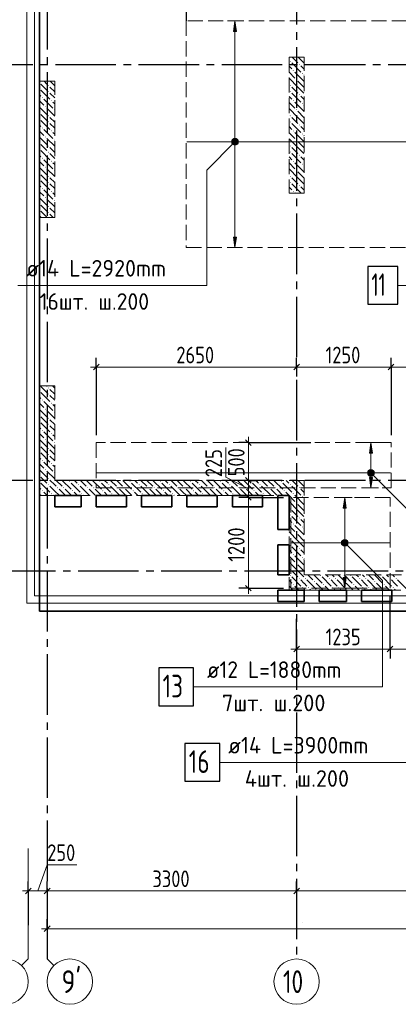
# Model space of a CAD drawing. Header units: millimetres. Extents: x 0 to 64958, y 0 to 42000.
# Tile 3 of 33: x 6836 to 11846, y 14670 to 27695. Entities that reach past the tile are written whole.
import ezdxf

# ---------------------------------------------------------------- set-up
doc = ezdxf.new("R2010")
doc.units = ezdxf.units.MM
doc.linetypes.add('______2', pattern=[270, 200, -70])
doc.linetypes.add('______5', pattern=[1100, 800, -100, 100, -100])
for name, color, linetype, lineweight in [('Standard', 7, 'Continuous', 25), ('ДОП Верх по Х', 7, 'Continuous', 25), ('ЖБ Пилон', 180, 'Continuous', 25), ('Оси', 40, '______5', 18), ('Позиционная метка номер позиции', 7, 'Continuous', 13), ('Примечания', 7, 'Continuous', 25)]:
    doc.layers.add(name, color=color, linetype=linetype, lineweight=lineweight)
doc.layers.add('ЖБ Перекрытие верхний уровень', color=7, linetype='Continuous', lineweight=25, true_color=0xe0e0ff)
doc.layers.add('ЖБ Стена верхний уровень', color=7, linetype='Continuous', lineweight=25, true_color=0x006e00)
doc.styles.add('GOST 2.304-81', font='txt')
doc.styles.add('ISOCPEUR', font='txt')

msp = doc.modelspace()

# ---------------------------------------------------------------- hatches: boundary and pattern name
at = {"layer": 'ДОП Верх по Х', "linetype": 'Continuous', "lineweight": 13, "transparency": 33554687}
for points in [[(9705, 27540), (9685, 27680), (9665, 27540)], [(9648, 26080), (9723, 26080), (9718, 26099)], [(9648, 26080), (9718, 26099), (9653, 26099)], [(9653, 26061), (9723, 26080), (9648, 26080)], [(9653, 26099), (9718, 26099), (9704, 26112)], [(9653, 26099), (9704, 26112), (9667, 26112)], [(9653, 26061), (9718, 26061), (9723, 26080)], [(9667, 26048), (9718, 26061), (9653, 26061)], [(9667, 26112), (9704, 26112), (9685, 26117)], [(9667, 26048), (9704, 26048), (9718, 26061)], [(9704, 26048), (9667, 26048), (9685, 26042)], [(11503, 21960), (11483, 22100), (11463, 21960)], [(11445, 21700), (11520, 21700), (11515, 21719)], [(11445, 21700), (11515, 21719), (11451, 21719)], [(11451, 21681), (11520, 21700), (11445, 21700)], [(11451, 21719), (11515, 21719), (11502, 21732)], [(11451, 21719), (11502, 21732), (11464, 21732)], [(11451, 21681), (11515, 21681), (11520, 21700)], [(11464, 21668), (11515, 21681), (11451, 21681)], [(11464, 21732), (11502, 21732), (11483, 21738)], [(11464, 21668), (11502, 21668), (11515, 21681)], [(11502, 21668), (11464, 21668), (11483, 21662)], [(11157, 21235), (11137, 21375), (11117, 21235)], [(11099, 20775), (11174, 20775), (11169, 20794)], [(11099, 20775), (11169, 20794), (11105, 20794)], [(11105, 20756), (11174, 20775), (11099, 20775)], [(11105, 20794), (11169, 20794), (11156, 20807)], [(11105, 20794), (11156, 20807), (11118, 20807)], [(11105, 20756), (11169, 20756), (11174, 20775)], [(11118, 20743), (11169, 20756), (11105, 20756)], [(11118, 20807), (11156, 20807), (11137, 20812)], [(11118, 20743), (11156, 20743), (11169, 20756)], [(11156, 20743), (11118, 20743), (11137, 20738)]]:
    msp.add_hatch(color=7, dxfattribs=at).paths.add_polyline_path(points)
for points in [[(9705, 24820), (9685, 24680), (9665, 24820)], [(11503, 21640), (11483, 21500), (11463, 21640)], [(11157, 20315), (11137, 20175), (11117, 20315)]]:
    msp.add_hatch(color=7, dxfattribs=at).paths.add_polyline_path(points, flags=16)
at = {"layer": 'ЖБ Пилон', "linetype": 'Continuous', "lineweight": 18, "transparency": 33554687}
for points in [[(10410, 27143), (10417, 27150), (10423, 27143), (10417, 27137)], [(10530, 27103), (10537, 27110), (10543, 27103), (10537, 27097)], [(10450, 27023), (10457, 27030), (10463, 27023), (10457, 27017)], [(10570, 26983), (10577, 26990), (10583, 26983), (10577, 26977)], [(7100, 26867), (7103, 26863), (7100, 26860)], [(10490, 26903), (10497, 26910), (10503, 26903), (10497, 26897)], [(7100, 26787), (7103, 26783), (7100, 26780)], [(7210, 26823), (7217, 26830), (7223, 26823), (7217, 26817)], [(7210, 26743), (7217, 26750), (7223, 26743), (7217, 26737)], [(10410, 26823), (10417, 26830), (10423, 26823), (10417, 26817)], [(10410, 26743), (10417, 26750), (10423, 26743), (10417, 26737)], [(10530, 26703), (10537, 26710), (10543, 26703), (10537, 26697)], [(7130, 26663), (7137, 26670), (7143, 26663), (7137, 26657)], [(7250, 26623), (7257, 26630), (7263, 26623), (7257, 26617)], [(10450, 26623), (10457, 26630), (10463, 26623), (10457, 26617)], [(10570, 26583), (10577, 26590), (10583, 26583), (10577, 26577)], [(7100, 26467), (7103, 26463), (7100, 26460)], [(7170, 26543), (7177, 26550), (7183, 26543), (7177, 26537)], [(7290, 26503), (7297, 26510), (7300, 26507), (7300, 26500), (7297, 26497)], [(10490, 26503), (10497, 26510), (10503, 26503), (10497, 26497)], [(7100, 26387), (7103, 26383), (7100, 26380)], [(7210, 26423), (7217, 26430), (7223, 26423), (7217, 26417)], [(7210, 26343), (7217, 26350), (7223, 26343), (7217, 26337)], [(10410, 26423), (10417, 26430), (10423, 26423), (10417, 26417)], [(10410, 26343), (10417, 26350), (10423, 26343), (10417, 26337)], [(7130, 26263), (7137, 26270), (7143, 26263), (7137, 26257)], [(7250, 26223), (7257, 26230), (7263, 26223), (7257, 26217)], [(10450, 26223), (10457, 26230), (10463, 26223), (10457, 26217)], [(10530, 26303), (10537, 26310), (10543, 26303), (10537, 26297)], [(10570, 26183), (10577, 26190), (10583, 26183), (10577, 26177)], [(7100, 26067), (7103, 26063), (7100, 26060)], [(7170, 26143), (7177, 26150), (7183, 26143), (7177, 26137)], [(7290, 26103), (7297, 26110), (7300, 26107), (7300, 26100), (7297, 26097)], [(10490, 26103), (10497, 26110), (10503, 26103), (10497, 26097)], [(7100, 25987), (7103, 25983), (7100, 25980)], [(7210, 26023), (7217, 26030), (7223, 26023), (7217, 26017)], [(7210, 25943), (7217, 25950), (7223, 25943), (7217, 25937)], [(10410, 26023), (10417, 26030), (10423, 26023), (10417, 26017)], [(10410, 25943), (10417, 25950), (10423, 25943), (10417, 25937)], [(7130, 25863), (7137, 25870), (7143, 25863), (7137, 25857)], [(7250, 25823), (7257, 25830), (7263, 25823), (7257, 25817)], [(10450, 25823), (10457, 25830), (10463, 25823), (10457, 25817)], [(10530, 25903), (10537, 25910), (10543, 25903), (10537, 25897)], [(10570, 25783), (10577, 25790), (10583, 25783), (10577, 25777)], [(7100, 25667), (7103, 25663), (7100, 25660)], [(7170, 25743), (7177, 25750), (7183, 25743), (7177, 25737)], [(7290, 25703), (7297, 25710), (7300, 25707), (7300, 25700), (7297, 25697)], [(10490, 25703), (10497, 25710), (10503, 25703), (10497, 25697)], [(7100, 25587), (7103, 25583), (7100, 25580)], [(7210, 25623), (7217, 25630), (7223, 25623), (7217, 25617)], [(7210, 25543), (7217, 25550), (7223, 25543), (7217, 25537)], [(10410, 25623), (10417, 25630), (10423, 25623), (10417, 25617)], [(10410, 25543), (10417, 25550), (10423, 25543), (10417, 25537)], [(7130, 25463), (7137, 25470), (7143, 25463), (7137, 25457)], [(7250, 25423), (7257, 25430), (7263, 25423), (7257, 25417)], [(10450, 25423), (10457, 25430), (10463, 25423), (10457, 25417)], [(10530, 25503), (10537, 25510), (10543, 25503), (10537, 25497)], [(7170, 25343), (7177, 25350), (7183, 25343), (7177, 25337)], [(7290, 25303), (7297, 25310), (7300, 25307), (7300, 25300), (7297, 25297)], [(7100, 25267), (7103, 25263), (7100, 25260)], [(7100, 25187), (7103, 25183), (7100, 25180)], [(7210, 25223), (7217, 25230), (7223, 25223), (7217, 25217)], [(7210, 25143), (7217, 25150), (7223, 25143), (7217, 25137)]]:
    msp.add_hatch(color=7, dxfattribs=at).paths.add_polyline_path(points, flags=16)
at = {"layer": 'ЖБ Стена верхний уровень', "linetype": 'Continuous', "lineweight": 18, "transparency": 33554687}
for points in [[(7210, 22823), (7217, 22830), (7223, 22823), (7217, 22817)], [(7100, 22787), (7103, 22783), (7100, 22780)], [(7130, 22663), (7137, 22670), (7143, 22663), (7137, 22657)], [(7210, 22743), (7217, 22750), (7223, 22743), (7217, 22737)], [(7170, 22543), (7177, 22550), (7183, 22543), (7177, 22537)], [(7250, 22623), (7257, 22630), (7263, 22623), (7257, 22617)], [(7100, 22467), (7103, 22463), (7100, 22460)], [(7210, 22423), (7217, 22430), (7223, 22423), (7217, 22417)], [(7290, 22503), (7297, 22510), (7300, 22507), (7300, 22500), (7297, 22497)], [(7100, 22387), (7103, 22383), (7100, 22380)], [(7210, 22343), (7217, 22350), (7223, 22343), (7217, 22337)], [(7130, 22263), (7137, 22270), (7143, 22263), (7137, 22257)], [(7170, 22143), (7177, 22150), (7183, 22143), (7177, 22137)], [(7250, 22223), (7257, 22230), (7263, 22223), (7257, 22217)], [(7100, 22067), (7103, 22063), (7100, 22060)], [(7210, 22023), (7217, 22030), (7223, 22023), (7217, 22017)], [(7290, 22103), (7297, 22110), (7300, 22107), (7300, 22100), (7297, 22097)], [(7100, 21987), (7103, 21983), (7100, 21980)], [(7210, 21943), (7217, 21950), (7223, 21943), (7217, 21937)], [(7130, 21863), (7137, 21870), (7143, 21863), (7137, 21857)], [(7250, 21823), (7257, 21830), (7263, 21823), (7257, 21817)], [(7100, 21667), (7103, 21663), (7100, 21660)], [(7170, 21743), (7177, 21750), (7183, 21743), (7177, 21737)], [(7210, 21623), (7217, 21630), (7223, 21623), (7217, 21617)], [(7290, 21703), (7297, 21710), (7300, 21707), (7300, 21700), (7297, 21697)], [(7100, 21587), (7103, 21583), (7100, 21580)], [(7210, 21543), (7217, 21550), (7223, 21543), (7217, 21537)], [(7330, 21503), (7337, 21510), (7343, 21503), (7337, 21497)], [(7410, 21503), (7417, 21510), (7423, 21503), (7417, 21497)], [(7490, 21583), (7497, 21590), (7503, 21583), (7497, 21577)], [(7610, 21543), (7617, 21550), (7623, 21543), (7617, 21537)], [(7730, 21503), (7737, 21510), (7743, 21503), (7737, 21497)], [(7810, 21503), (7817, 21510), (7823, 21503), (7817, 21497)], [(7890, 21583), (7897, 21590), (7903, 21583), (7897, 21577)], [(8010, 21543), (8017, 21550), (8023, 21543), (8017, 21537)], [(8130, 21503), (8137, 21510), (8143, 21503), (8137, 21497)], [(8210, 21503), (8217, 21510), (8223, 21503), (8217, 21497)], [(8290, 21583), (8297, 21590), (8303, 21583), (8297, 21577)], [(8410, 21543), (8417, 21550), (8423, 21543), (8417, 21537)], [(8530, 21503), (8537, 21510), (8543, 21503), (8537, 21497)], [(8610, 21503), (8617, 21510), (8623, 21503), (8617, 21497)], [(8690, 21583), (8697, 21590), (8703, 21583), (8697, 21577)], [(8810, 21543), (8817, 21550), (8823, 21543), (8817, 21537)], [(8930, 21503), (8937, 21510), (8943, 21503), (8937, 21497)], [(9010, 21503), (9017, 21510), (9023, 21503), (9017, 21497)], [(9090, 21583), (9097, 21590), (9103, 21583), (9097, 21577)], [(9210, 21543), (9217, 21550), (9223, 21543), (9217, 21537)], [(9330, 21503), (9337, 21510), (9343, 21503), (9337, 21497)], [(9410, 21503), (9417, 21510), (9423, 21503), (9417, 21497)], [(9490, 21583), (9497, 21590), (9503, 21583), (9497, 21577)], [(9610, 21543), (9617, 21550), (9623, 21543), (9617, 21537)], [(9730, 21503), (9737, 21510), (9743, 21503), (9737, 21497)], [(9810, 21503), (9817, 21510), (9823, 21503), (9817, 21497)], [(9890, 21583), (9897, 21590), (9903, 21583), (9897, 21577)], [(10010, 21543), (10017, 21550), (10023, 21543), (10017, 21537)], [(10130, 21503), (10137, 21510), (10143, 21503), (10137, 21497)], [(10210, 21503), (10217, 21510), (10223, 21503), (10217, 21497)], [(10290, 21583), (10297, 21590), (10303, 21583), (10297, 21577)], [(10410, 21543), (10417, 21550), (10423, 21543), (10417, 21537)], [(10530, 21503), (10537, 21510), (10543, 21503), (10537, 21497)], [(7130, 21463), (7137, 21470), (7143, 21463), (7137, 21457)], [(7250, 21423), (7257, 21430), (7263, 21423), (7257, 21417)], [(7530, 21463), (7537, 21470), (7543, 21463), (7537, 21457)], [(7650, 21423), (7657, 21430), (7663, 21423), (7657, 21417)], [(7930, 21463), (7937, 21470), (7943, 21463), (7937, 21457)], [(8050, 21423), (8057, 21430), (8063, 21423), (8057, 21417)], [(8330, 21463), (8337, 21470), (8343, 21463), (8337, 21457)], [(8450, 21423), (8457, 21430), (8463, 21423), (8457, 21417)], [(8730, 21463), (8737, 21470), (8743, 21463), (8737, 21457)], [(8850, 21423), (8857, 21430), (8863, 21423), (8857, 21417)], [(9130, 21463), (9137, 21470), (9143, 21463), (9137, 21457)], [(9250, 21423), (9257, 21430), (9263, 21423), (9257, 21417)], [(9530, 21463), (9537, 21470), (9543, 21463), (9537, 21457)], [(9650, 21423), (9657, 21430), (9663, 21423), (9657, 21417)], [(9930, 21463), (9937, 21470), (9943, 21463), (9937, 21457)], [(10050, 21423), (10057, 21430), (10063, 21423), (10057, 21417)], [(10330, 21463), (10337, 21470), (10343, 21463), (10337, 21457)], [(10450, 21423), (10457, 21430), (10463, 21423), (10457, 21417)], [(10570, 21383), (10577, 21390), (10583, 21383), (10577, 21377)], [(10490, 21303), (10497, 21310), (10503, 21303), (10497, 21297)], [(10410, 21223), (10417, 21230), (10423, 21223), (10417, 21217)], [(10410, 21143), (10417, 21150), (10423, 21143), (10417, 21137)], [(10530, 21103), (10537, 21110), (10543, 21103), (10537, 21097)], [(10450, 21023), (10457, 21030), (10463, 21023), (10457, 21017)], [(10570, 20983), (10577, 20990), (10583, 20983), (10577, 20977)], [(10490, 20903), (10497, 20910), (10503, 20903), (10497, 20897)], [(10410, 20823), (10417, 20830), (10423, 20823), (10417, 20817)], [(10410, 20743), (10417, 20750), (10423, 20743), (10417, 20737)], [(10450, 20623), (10457, 20630), (10463, 20623), (10457, 20617)], [(10530, 20703), (10537, 20710), (10543, 20703), (10537, 20697)], [(10570, 20583), (10577, 20590), (10583, 20583), (10577, 20577)], [(10490, 20503), (10497, 20510), (10503, 20503), (10497, 20497)], [(10410, 20423), (10417, 20430), (10423, 20423), (10417, 20417)], [(10410, 20343), (10417, 20350), (10423, 20343), (10417, 20337)], [(10810, 20343), (10817, 20350), (10823, 20343), (10817, 20337)], [(11210, 20343), (11217, 20350), (11223, 20343), (11217, 20337)], [(11610, 20343), (11617, 20350), (11623, 20343), (11617, 20337)], [(10450, 20223), (10457, 20230), (10463, 20223), (10457, 20217)], [(10530, 20303), (10537, 20310), (10543, 20303), (10537, 20297)], [(10570, 20183), (10577, 20190), (10583, 20183), (10577, 20177)], [(10610, 20303), (10617, 20310), (10623, 20303), (10617, 20297)], [(10650, 20183), (10657, 20190), (10663, 20183), (10657, 20177)], [(10730, 20263), (10737, 20270), (10743, 20263), (10737, 20257)], [(10850, 20223), (10857, 20230), (10863, 20223), (10857, 20217)], [(10930, 20303), (10937, 20310), (10943, 20303), (10937, 20297)], [(10970, 20183), (10977, 20190), (10983, 20183), (10977, 20177)], [(11010, 20303), (11017, 20310), (11023, 20303), (11017, 20297)], [(11050, 20183), (11057, 20190), (11063, 20183), (11057, 20177)], [(11130, 20263), (11137, 20270), (11143, 20263), (11137, 20257)], [(11250, 20223), (11257, 20230), (11263, 20223), (11257, 20217)], [(11330, 20303), (11337, 20310), (11343, 20303), (11337, 20297)], [(11370, 20183), (11377, 20190), (11383, 20183), (11377, 20177)], [(11410, 20303), (11417, 20310), (11423, 20303), (11417, 20297)], [(11450, 20183), (11457, 20190), (11463, 20183), (11457, 20177)], [(11530, 20263), (11537, 20270), (11543, 20263), (11537, 20257)], [(11650, 20223), (11657, 20230), (11663, 20223), (11657, 20217)], [(11730, 20303), (11737, 20310), (11743, 20303), (11737, 20297)], [(11770, 20183), (11777, 20190), (11783, 20183), (11777, 20177)], [(11810, 20303), (11817, 20310), (11823, 20303), (11817, 20297)]]:
    msp.add_hatch(color=7, dxfattribs=at).paths.add_polyline_path(points, flags=16)
at = {"layer": 'Позиционная метка номер позиции', "linetype": 'Continuous', "lineweight": 13, "transparency": 33554687}
for points in [[(9717, 26048), (9654, 26112), (9642, 26091)], [(9717, 26048), (9642, 26091), (9697, 26037)], [(9697, 26037), (9642, 26091), (9642, 26069)], [(9697, 26037), (9642, 26069), (9674, 26037)], [(9674, 26037), (9642, 26069), (9654, 26048)], [(9729, 26069), (9674, 26123), (9654, 26112)], [(9729, 26069), (9654, 26112), (9717, 26048)], [(9729, 26091), (9697, 26123), (9674, 26123)], [(9729, 26091), (9674, 26123), (9729, 26069)], [(9697, 26123), (9729, 26091), (9717, 26112)], [(11439, 21711), (11471, 21743), (11451, 21732)], [(11471, 21743), (11439, 21711), (11439, 21689)], [(11471, 21743), (11439, 21689), (11494, 21743)], [(11494, 21743), (11439, 21689), (11451, 21668)], [(11494, 21743), (11451, 21668), (11515, 21732)], [(11515, 21732), (11451, 21668), (11471, 21657)], [(11515, 21732), (11471, 21657), (11526, 21711)], [(11526, 21711), (11471, 21657), (11494, 21657)], [(11526, 21711), (11494, 21657), (11526, 21689)], [(11526, 21689), (11494, 21657), (11515, 21668)], [(11094, 20786), (11126, 20818), (11105, 20807)], [(11126, 20818), (11094, 20786), (11094, 20764)], [(11126, 20818), (11094, 20764), (11148, 20818)], [(11148, 20818), (11094, 20764), (11105, 20743)], [(11148, 20818), (11105, 20743), (11169, 20807)], [(11169, 20807), (11105, 20743), (11126, 20732)], [(11169, 20807), (11126, 20732), (11180, 20786)], [(11180, 20786), (11126, 20732), (11148, 20732)], [(11180, 20786), (11148, 20732), (11180, 20764)], [(11180, 20764), (11148, 20732), (11169, 20743)]]:
    msp.add_hatch(color=7, dxfattribs=at).paths.add_polyline_path(points)

# ---------------------------------------------------------------- linework, layer by layer
at = {"layer": 'Standard', "color": 251, "linetype": 'Continuous', "lineweight": -3, "true_color": 0x656565, "transparency": 33554687}
for p, q in [((9040, 28080), (9040, 27680)), ((7850, 23098), (7850, 23224)), ((10500, 23098), (10500, 23224)), ((11750, 23098), (11750, 23224)), ((7850, 23098), (7850, 22974)), ((7850, 23098), (7850, 22200)), ((10500, 23098), (10500, 22974)), ((10500, 23098), (10500, 23098)), ((11750, 23098), (11750, 22974)), ((11750, 23098), (11750, 22200)), ((9862, 22100), (9737, 22100)), ((9862, 22100), (9987, 22100)), ((9862, 22100), (10687, 22100)), ((9862, 21600), (9737, 21600)), ((9862, 21600), (9987, 21600)), ((9862, 21600), (9862, 21600)), ((9862, 21375), (9737, 21375)), ((9862, 21375), (9987, 21375)), ((9862, 21375), (10325, 21375)), ((9862, 20175), (9737, 20175)), ((9862, 20175), (9987, 20175)), ((9862, 20175), (10325, 20175)), ((10500, 19370), (10500, 19770)), ((10500, 19370), (10500, 19495)), ((11737, 19370), (11737, 19495)), ((10500, 19370), (10500, 19245)), ((11737, 19370), (11737, 19245)), ((6950, 16170), (6950, 16295)), ((7200, 16170), (7200, 16295)), ((10500, 16170), (10500, 16295)), ((6950, 16170), (6950, 16045)), ((6950, 16170), (6950, 15718)), ((7200, 16170), (7200, 16045)), ((7200, 16170), (7200, 15718)), ((10500, 16170), (10500, 16045)), ((10500, 16170), (10500, 15718)), ((7200, 15670), (7200, 15795)), ((7200, 15670), (7200, 15545)), ((7200, 15670), (7200, 15670))]:
    msp.add_line(p, q, dxfattribs=at)
at = {"layer": 'Standard', "color": 7, "linetype": 'Continuous', "lineweight": 13, "transparency": 33554687}
for p, q in [((7850, 23098), (7775, 23098)), ((10500, 23098), (7850, 23098)), ((11750, 23098), (10500, 23098)), ((13170, 23098), (11750, 23098)), ((9862, 22100), (9862, 22175)), ((9563, 21643), (9563, 22034)), ((9862, 21600), (9862, 22100)), ((9862, 21487), (9563, 21643)), ((9862, 21375), (9862, 21600)), ((9862, 20175), (9862, 20100)), ((10500, 19370), (10425, 19370)), ((11737, 19370), (10500, 19370)), ((13183, 19370), (11737, 19370)), ((6950, 15270), (6950, 16732)), ((7200, 15270), (7200, 16732)), ((7075, 16170), (7200, 16516)), ((7200, 16516), (7591, 16516)), ((6950, 16170), (6875, 16170)), ((6950, 16170), (7200, 16170)), ((7200, 16170), (10500, 16170)), ((10500, 16170), (13800, 16170)), ((7200, 15670), (7125, 15670)), ((49280, 15670), (7200, 15670)), ((6950, 15270), (6862, 15182)), ((7200, 15270), (7288, 15182))]:
    msp.add_line(p, q, dxfattribs=at)
at = {"layer": 'Standard', "color": 7, "linetype": 'Continuous', "lineweight": 25, "transparency": 33554687}
for p, q in [((7887, 23136), (7812, 23061)), ((10537, 23136), (10462, 23061)), ((11787, 23136), (11712, 23061)), ((9899, 22062), (9824, 22138)), ((9899, 21562), (9824, 21638)), ((9899, 21338), (9824, 21412)), ((9899, 20138), (9824, 20212)), ((10537, 19407), (10462, 19333)), ((11774, 19407), (11699, 19333)), ((6912, 16133), (6987, 16207)), ((7162, 16133), (7238, 16207)), ((10462, 16133), (10537, 16207)), ((7238, 15707), (7162, 15633))]:
    msp.add_line(p, q, dxfattribs=at)
at = {"layer": 'Standard', "color": 254, "linetype": 'Continuous', "lineweight": 18, "true_color": 0xc4c4ff, "transparency": 33554687}
for points in [[(6931, 19975), (49549, 19975), (49549, 34600), (6931, 34600), (6931, 19975)], [(7031, 20075), (49449, 20075), (49449, 34500), (7031, 34500), (7031, 20075)]]:
    msp.add_lwpolyline(points, dxfattribs=at)
at = {"layer": 'Standard', "color": 7, "linetype": 'Continuous', "lineweight": 13, "transparency": 33554687}
msp.add_lwpolyline([(9862, 20175), (9862, 20432), (9862, 20432), (9862, 21375)], dxfattribs=at)
at = {"layer": 'Standard', "color": 251, "linetype": 'Continuous', "lineweight": -3, "true_color": 0x656565, "transparency": 33554687}
msp.add_lwpolyline([(11737, 19370), (11737, 19387), (11737, 19387), (11737, 20075)], dxfattribs=at)
at = {"layer": 'ДОП Верх по Х', "color": 251, "linetype": 'Continuous', "lineweight": 13, "true_color": 0x494949, "transparency": 33554687}
for p, q in [((9685, 27680), (9585, 27680)), ((9685, 27680), (9665, 27540)), ((9705, 27540), (9685, 27680)), ((9685, 27680), (9785, 27680)), ((9685, 27680), (9685, 27680)), ((9665, 27540), (9705, 27540)), ((9685, 26110), (9685, 27540)), ((9648, 26080), (9648, 26080)), ((9685, 24820), (9685, 26050)), ((9723, 26080), (9723, 26080)), ((9685, 24680), (9665, 24820)), ((9665, 24820), (9705, 24820)), ((9705, 24820), (9685, 24680)), ((9685, 24680), (9585, 24680)), ((9685, 24680), (9785, 24680)), ((9685, 24680), (9685, 24680)), ((11483, 22100), (11383, 22100)), ((11483, 22100), (11463, 21960)), ((11503, 21960), (11483, 22100)), ((11483, 22100), (11583, 22100)), ((11483, 22100), (11483, 22100)), ((11463, 21960), (11503, 21960)), ((11483, 21730), (11483, 21960)), ((11445, 21700), (11445, 21700)), ((11483, 21500), (11463, 21640)), ((11463, 21640), (11503, 21640)), ((11483, 21640), (11483, 21670)), ((11503, 21640), (11483, 21500)), ((11520, 21700), (11520, 21700)), ((11483, 21500), (11383, 21500)), ((11483, 21500), (11583, 21500)), ((11483, 21500), (11483, 21500)), ((11137, 21375), (11037, 21375)), ((11137, 21375), (11117, 21235)), ((11157, 21235), (11137, 21375)), ((11137, 21375), (11237, 21375)), ((11137, 21375), (11137, 21375)), ((11117, 21235), (11157, 21235)), ((11137, 20805), (11137, 21235)), ((11099, 20775), (11099, 20775)), ((11137, 20315), (11137, 20745)), ((11174, 20775), (11174, 20775)), ((11137, 20175), (11117, 20315)), ((11117, 20315), (11157, 20315)), ((11157, 20315), (11137, 20175)), ((11137, 20175), (11037, 20175)), ((11137, 20175), (11237, 20175)), ((11137, 20175), (11137, 20175))]:
    msp.add_line(p, q, dxfattribs=at)
at = {"layer": 'ДОП Верх по Х', "color": 7, "linetype": 'Continuous', "lineweight": 18, "transparency": 33554687}
for p, q in [((9047, 26080), (11953, 26080)), ((7857, 21700), (11743, 21700)), ((11731, 20775), (10431, 20775))]:
    msp.add_line(p, q, dxfattribs=at)
at = {"layer": 'ДОП Верх по Х', "color": 7, "linetype": 'Continuous', "lineweight": 13, "transparency": 33554687}
for p, q in [((6903, 24180), (9011, 24180)), ((9295, 18870), (11337, 18870)), ((9575, 17870), (11683, 17870))]:
    msp.add_line(p, q, dxfattribs=at)
at = {"layer": 'ДОП Верх по Х', "color": 7, "linetype": 'Continuous', "lineweight": 25, "transparency": 33554687}
for points in [[(11441, 23930), (11841, 23930), (11841, 24430), (11441, 24430), (11441, 23930)], [(8677, 18620), (9137, 18620), (9137, 19120), (8677, 19120), (8677, 18620)], [(9023, 17620), (9483, 17620), (9483, 18120), (9023, 18120), (9023, 17620)]]:
    msp.add_lwpolyline(points, dxfattribs=at)
at = {"layer": 'ДОП Верх по Х', "color": 251, "linetype": 'Continuous', "lineweight": 13, "true_color": 0x494949, "transparency": 33554687}
for centre in [(9685, 26080), (11483, 21700), (11137, 20775)]:
    msp.add_circle(centre, 37.5, dxfattribs=at)
at = {"layer": 'ЖБ Перекрытие верхний уровень', "color": 7, "linetype": 'Continuous', "lineweight": 35, "transparency": 33554687}
for p, q in [((7100, 34500), (7100, 19870)), ((7300, 21250), (7300, 21400)), ((7300, 21400), (7650, 21400)), ((7650, 21400), (7650, 21250)), ((7850, 21250), (7850, 21400)), ((7850, 21400), (8250, 21400)), ((8250, 21400), (8250, 21250)), ((8450, 21250), (8450, 21400)), ((8450, 21400), (8850, 21400)), ((8850, 21400), (8850, 21250)), ((9050, 21250), (9050, 21400)), ((9050, 21400), (9450, 21400)), ((9450, 21400), (9450, 21250)), ((9650, 21250), (9650, 21400)), ((9650, 21400), (10050, 21400)), ((10050, 21400), (10050, 21250)), ((10250, 20950), (10250, 21400)), ((10250, 21400), (10400, 21400)), ((10400, 21400), (10400, 20950)), ((7650, 21250), (7300, 21250)), ((8250, 21250), (7850, 21250)), ((8850, 21250), (8450, 21250)), ((9450, 21250), (9050, 21250)), ((10050, 21250), (9650, 21250)), ((10400, 20950), (10250, 20950)), ((10250, 20350), (10250, 20750)), ((10250, 20750), (10400, 20750)), ((10400, 20750), (10400, 20350)), ((10400, 20350), (10250, 20350)), ((10250, 20150), (10600, 20150)), ((10250, 20000), (10250, 20150)), ((10600, 20150), (10600, 20000)), ((10800, 20000), (10800, 20150)), ((10800, 20150), (11160, 20150)), ((11160, 20150), (11160, 20000)), ((11360, 20150), (11760, 20150)), ((11360, 20000), (11360, 20150)), ((11760, 20150), (11760, 20000)), ((10600, 20000), (10250, 20000)), ((11160, 20000), (10800, 20000)), ((11760, 20000), (11360, 20000)), ((7100, 19870), (28240, 19870))]:
    msp.add_line(p, q, dxfattribs=at)
at = {"layer": 'ЖБ Пилон', "color": 253, "linetype": '______2', "lineweight": 13, "true_color": 0xa0a0a0, "transparency": 33554687}
for p, q in [((10400, 27200), (10400, 25400)), ((10600, 27200), (10400, 27200)), ((10600, 25400), (10600, 27200)), ((7100, 26880), (7100, 25080)), ((7300, 26880), (7100, 26880)), ((7300, 25080), (7300, 26880)), ((10400, 25400), (10600, 25400)), ((7100, 25080), (7300, 25080))]:
    msp.add_line(p, q, dxfattribs=at)
at = {"layer": 'ЖБ Пилон', "color": 9, "linetype": 'Continuous', "lineweight": 18, "true_color": 0xc7c7c7, "transparency": 33554687}
for p, q in [((10437, 27123), (10557, 27003)), ((10440, 27200), (10517, 27123)), ((10520, 27200), (10597, 27123)), ((10400, 27080), (10437, 27043)), ((10400, 27000), (10477, 26923)), ((10597, 26883), (10477, 27003)), ((10597, 27043), (10557, 27083)), ((10600, 27040), (10597, 27043)), ((10597, 26963), (10600, 26960)), ((7157, 26803), (7117, 26843)), ((7160, 26880), (7197, 26843)), ((7300, 26820), (7240, 26880)), ((10517, 26803), (10400, 26920)), ((10517, 26883), (10597, 26803)), ((10597, 26883), (10600, 26880)), ((7117, 26763), (7237, 26643)), ((7197, 26763), (7157, 26803)), ((7237, 26803), (7300, 26740)), ((7237, 26723), (7300, 26660)), ((10437, 26803), (10517, 26723)), ((10437, 26723), (10557, 26603)), ((10517, 26803), (10597, 26723)), ((10597, 26803), (10600, 26800)), ((7100, 26700), (7117, 26683)), ((7100, 26620), (7157, 26563)), ((7157, 26643), (7277, 26523)), ((7300, 26580), (7277, 26603)), ((10400, 26680), (10437, 26643)), ((10400, 26600), (10477, 26523)), ((10597, 26483), (10477, 26603)), ((10597, 26643), (10557, 26683)), ((10600, 26640), (10597, 26643)), ((7100, 26540), (7197, 26443)), ((7157, 26403), (7117, 26443)), ((7300, 26420), (7197, 26523)), ((10517, 26403), (10400, 26520)), ((10517, 26483), (10597, 26403)), ((10597, 26563), (10600, 26560)), ((10597, 26483), (10600, 26480)), ((7117, 26363), (7237, 26243)), ((7197, 26363), (7157, 26403)), ((7237, 26403), (7300, 26340)), ((7237, 26323), (7300, 26260)), ((10437, 26403), (10517, 26323)), ((10437, 26323), (10557, 26203)), ((10517, 26403), (10597, 26323)), ((10597, 26403), (10600, 26400)), ((7100, 26300), (7117, 26283)), ((7100, 26220), (7157, 26163)), ((7157, 26243), (7277, 26123)), ((7300, 26180), (7277, 26203)), ((10400, 26280), (10437, 26243)), ((10400, 26200), (10477, 26123)), ((10597, 26083), (10477, 26203)), ((10597, 26243), (10557, 26283)), ((10600, 26240), (10597, 26243)), ((7100, 26140), (7197, 26043)), ((7300, 26020), (7197, 26123)), ((10517, 26003), (10400, 26120)), ((10517, 26083), (10597, 26003)), ((10597, 26163), (10600, 26160)), ((10597, 26083), (10600, 26080)), ((7157, 26003), (7117, 26043)), ((7117, 25963), (7237, 25843)), ((7197, 25963), (7157, 26003)), ((7237, 26003), (7300, 25940)), ((7237, 25923), (7300, 25860)), ((10437, 26003), (10517, 25923)), ((10437, 25923), (10557, 25803)), ((10517, 26003), (10597, 25923)), ((10597, 26003), (10600, 26000)), ((7100, 25900), (7117, 25883)), ((7100, 25820), (7157, 25763)), ((7157, 25843), (7277, 25723)), ((7300, 25780), (7277, 25803)), ((10400, 25880), (10437, 25843)), ((10400, 25800), (10477, 25723)), ((10597, 25683), (10477, 25803)), ((10597, 25843), (10557, 25883)), ((10600, 25840), (10597, 25843)), ((7100, 25740), (7197, 25643)), ((7300, 25620), (7197, 25723)), ((10517, 25603), (10400, 25720)), ((10517, 25683), (10597, 25603)), ((10597, 25763), (10600, 25760)), ((10597, 25683), (10600, 25680)), ((7157, 25603), (7117, 25643)), ((7117, 25563), (7237, 25443)), ((7197, 25563), (7157, 25603)), ((7237, 25603), (7300, 25540)), ((10437, 25603), (10517, 25523)), ((10517, 25603), (10597, 25523)), ((10597, 25603), (10600, 25600)), ((7100, 25500), (7117, 25483)), ((7100, 25420), (7157, 25363)), ((7157, 25443), (7277, 25323)), ((7237, 25523), (7300, 25460)), ((7300, 25380), (7277, 25403)), ((10400, 25480), (10437, 25443)), ((10400, 25400), (10400, 25400)), ((10437, 25523), (10557, 25403)), ((10480, 25400), (10477, 25403)), ((10597, 25443), (10557, 25483)), ((10600, 25440), (10597, 25443)), ((7100, 25340), (7197, 25243)), ((7300, 25220), (7197, 25323)), ((7157, 25203), (7117, 25243)), ((7117, 25163), (7200, 25080)), ((7197, 25163), (7157, 25203)), ((7237, 25203), (7300, 25140)), ((7100, 25100), (7117, 25083)), ((7237, 25123), (7280, 25080))]:
    msp.add_line(p, q, dxfattribs=at)
at = {"layer": 'ЖБ Стена верхний уровень', "color": 251, "linetype": '______2', "lineweight": 13, "true_color": 0x656565, "transparency": 33554687}
for p, q in [((7100, 22850), (7100, 21400)), ((7300, 22850), (7100, 22850)), ((7300, 21600), (7300, 22850)), ((10600, 21600), (7300, 21600)), ((10600, 21400), (10600, 21600)), ((7100, 21400), (7300, 21400)), ((7300, 21400), (10400, 21400)), ((10400, 21400), (10400, 20150)), ((10600, 20350), (10600, 21400)), ((14320, 20350), (10600, 20350)), ((10400, 20150), (10600, 20150)), ((10600, 20150), (14520, 20150))]:
    msp.add_line(p, q, dxfattribs=at)
at = {"layer": 'ЖБ Стена верхний уровень', "color": 9, "linetype": 'Continuous', "lineweight": 18, "true_color": 0xc7c7c7, "transparency": 33554687}
for p, q in [((7157, 22803), (7117, 22843)), ((7197, 22763), (7157, 22803)), ((7190, 22850), (7197, 22843)), ((7237, 22803), (7300, 22740)), ((7300, 22820), (7270, 22850)), ((7100, 22700), (7117, 22683)), ((7117, 22763), (7237, 22643)), ((7237, 22723), (7300, 22660)), ((7100, 22620), (7157, 22563)), ((7100, 22540), (7197, 22443)), ((7157, 22643), (7277, 22523)), ((7300, 22580), (7277, 22603)), ((7157, 22403), (7117, 22443)), ((7197, 22363), (7157, 22403)), ((7300, 22420), (7197, 22523)), ((7237, 22403), (7300, 22340)), ((7100, 22300), (7117, 22283)), ((7117, 22363), (7237, 22243)), ((7237, 22323), (7300, 22260)), ((7100, 22220), (7157, 22163)), ((7157, 22243), (7277, 22123)), ((7300, 22180), (7277, 22203)), ((7100, 22140), (7197, 22043)), ((7157, 22003), (7117, 22043)), ((7300, 22020), (7197, 22123)), ((7100, 21900), (7117, 21883)), ((7117, 21963), (7237, 21843)), ((7197, 21963), (7157, 22003)), ((7237, 22003), (7300, 21940)), ((7237, 21923), (7300, 21860)), ((7100, 21820), (7157, 21763)), ((7157, 21843), (7277, 21723)), ((7300, 21780), (7277, 21803)), ((7100, 21740), (7197, 21643)), ((7157, 21603), (7117, 21643)), ((7300, 21620), (7197, 21723)), ((7100, 21500), (7117, 21483)), ((7117, 21563), (7237, 21443)), ((7197, 21563), (7157, 21603)), ((7237, 21603), (7300, 21540)), ((7237, 21523), (7300, 21460)), ((7300, 21540), (7317, 21523)), ((7320, 21600), (7397, 21523)), ((7400, 21600), (7517, 21483)), ((7517, 21563), (7637, 21443)), ((7597, 21563), (7560, 21600)), ((7637, 21523), (7757, 21403)), ((7640, 21600), (7717, 21523)), ((7720, 21600), (7797, 21523)), ((7800, 21600), (7917, 21483)), ((7917, 21563), (8037, 21443)), ((7997, 21563), (7960, 21600)), ((8037, 21523), (8157, 21403)), ((8040, 21600), (8117, 21523)), ((8120, 21600), (8197, 21523)), ((8200, 21600), (8317, 21483)), ((8317, 21563), (8437, 21443)), ((8397, 21563), (8360, 21600)), ((8437, 21523), (8557, 21403)), ((8440, 21600), (8517, 21523)), ((8520, 21600), (8597, 21523)), ((8600, 21600), (8717, 21483)), ((8717, 21563), (8837, 21443)), ((8797, 21563), (8760, 21600)), ((8837, 21523), (8957, 21403)), ((8840, 21600), (8917, 21523)), ((8920, 21600), (8997, 21523)), ((9000, 21600), (9117, 21483)), ((9117, 21563), (9237, 21443)), ((9197, 21563), (9160, 21600)), ((9237, 21523), (9357, 21403)), ((9240, 21600), (9317, 21523)), ((9320, 21600), (9397, 21523)), ((9400, 21600), (9517, 21483)), ((9517, 21563), (9637, 21443)), ((9597, 21563), (9560, 21600)), ((9637, 21523), (9757, 21403)), ((9640, 21600), (9717, 21523)), ((9720, 21600), (9797, 21523)), ((9800, 21600), (9917, 21483)), ((9917, 21563), (10037, 21443)), ((9997, 21563), (9960, 21600)), ((10037, 21523), (10157, 21403)), ((10040, 21600), (10117, 21523)), ((10120, 21600), (10197, 21523)), ((10200, 21600), (10317, 21483)), ((10317, 21563), (10437, 21443)), ((10397, 21563), (10360, 21600)), ((10437, 21523), (10557, 21403)), ((10440, 21600), (10517, 21523)), ((10520, 21600), (10597, 21523)), ((7100, 21420), (7120, 21400)), ((7157, 21443), (7200, 21400)), ((7280, 21400), (7277, 21403)), ((7300, 21460), (7357, 21403)), ((7397, 21443), (7357, 21483)), ((7437, 21403), (7397, 21443)), ((7437, 21483), (7520, 21400)), ((7557, 21443), (7600, 21400)), ((7680, 21400), (7677, 21403)), ((7797, 21443), (7757, 21483)), ((7837, 21403), (7797, 21443)), ((7837, 21483), (7920, 21400)), ((7957, 21443), (8000, 21400)), ((8080, 21400), (8077, 21403)), ((8197, 21443), (8157, 21483)), ((8237, 21403), (8197, 21443)), ((8237, 21483), (8320, 21400)), ((8357, 21443), (8400, 21400)), ((8480, 21400), (8477, 21403)), ((8597, 21443), (8557, 21483)), ((8637, 21403), (8597, 21443)), ((8637, 21483), (8720, 21400)), ((8757, 21443), (8800, 21400)), ((8880, 21400), (8877, 21403)), ((8997, 21443), (8957, 21483)), ((9037, 21403), (8997, 21443)), ((9037, 21483), (9120, 21400)), ((9157, 21443), (9200, 21400)), ((9280, 21400), (9277, 21403)), ((9397, 21443), (9357, 21483)), ((9437, 21403), (9397, 21443)), ((9437, 21483), (9520, 21400)), ((9557, 21443), (9600, 21400)), ((9680, 21400), (9677, 21403)), ((9797, 21443), (9757, 21483)), ((9837, 21403), (9797, 21443)), ((9837, 21483), (9920, 21400)), ((9957, 21443), (10000, 21400)), ((10080, 21400), (10077, 21403)), ((10197, 21443), (10157, 21483)), ((10237, 21403), (10197, 21443)), ((10237, 21483), (10320, 21400)), ((10357, 21443), (10400, 21400)), ((10400, 21400), (10477, 21323)), ((10480, 21400), (10477, 21403)), ((10597, 21283), (10480, 21400)), ((10597, 21443), (10557, 21483)), ((10600, 21440), (10597, 21443)), ((10597, 21363), (10600, 21360)), ((10517, 21203), (10400, 21320)), ((10517, 21283), (10597, 21203)), ((10597, 21283), (10600, 21280)), ((10437, 21203), (10517, 21123)), ((10437, 21123), (10557, 21003)), ((10517, 21203), (10597, 21123)), ((10597, 21203), (10600, 21200)), ((10400, 21080), (10437, 21043)), ((10400, 21000), (10477, 20923)), ((10597, 20883), (10477, 21003)), ((10597, 21043), (10557, 21083)), ((10600, 21040), (10597, 21043)), ((10517, 20803), (10400, 20920)), ((10517, 20883), (10597, 20803)), ((10597, 20963), (10600, 20960)), ((10597, 20883), (10600, 20880)), ((10437, 20803), (10517, 20723)), ((10437, 20723), (10557, 20603)), ((10517, 20803), (10597, 20723)), ((10597, 20803), (10600, 20800)), ((10400, 20680), (10437, 20643)), ((10400, 20600), (10477, 20523)), ((10597, 20483), (10477, 20603)), ((10597, 20643), (10557, 20683)), ((10600, 20640), (10597, 20643)), ((10517, 20403), (10400, 20520)), ((10517, 20483), (10597, 20403)), ((10597, 20563), (10600, 20560)), ((10597, 20483), (10600, 20480)), ((10437, 20403), (10517, 20323)), ((10437, 20323), (10557, 20203)), ((10517, 20403), (10597, 20323)), ((10597, 20403), (10600, 20400)), ((10650, 20350), (10717, 20283)), ((10730, 20350), (10837, 20243)), ((10837, 20323), (10957, 20203)), ((10890, 20350), (10917, 20323)), ((10970, 20350), (10997, 20323)), ((11050, 20350), (11117, 20283)), ((11130, 20350), (11237, 20243)), ((11237, 20323), (11357, 20203)), ((11290, 20350), (11317, 20323)), ((11370, 20350), (11397, 20323)), ((11450, 20350), (11517, 20283)), ((11530, 20350), (11637, 20243)), ((11637, 20323), (11757, 20203)), ((11690, 20350), (11717, 20323)), ((11770, 20350), (11797, 20323)), ((10400, 20280), (10437, 20243)), ((10400, 20200), (10450, 20150)), ((10530, 20150), (10477, 20203)), ((10597, 20243), (10557, 20283)), ((10600, 20240), (10597, 20243)), ((10637, 20203), (10600, 20240)), ((10637, 20283), (10757, 20163)), ((10757, 20243), (10850, 20150)), ((10930, 20150), (10877, 20203)), ((10997, 20243), (10957, 20283)), ((11037, 20203), (10997, 20243)), ((11037, 20283), (11157, 20163)), ((11157, 20243), (11250, 20150)), ((11330, 20150), (11277, 20203)), ((11397, 20243), (11357, 20283)), ((11437, 20203), (11397, 20243)), ((11437, 20283), (11557, 20163)), ((11557, 20243), (11650, 20150)), ((11730, 20150), (11677, 20203)), ((11797, 20243), (11757, 20283)), ((11837, 20203), (11797, 20243)), ((11837, 20283), (11957, 20163)), ((10597, 20163), (10600, 20160)), ((10600, 20160), (10610, 20150)), ((10677, 20163), (10690, 20150)), ((10997, 20163), (11010, 20150)), ((11077, 20163), (11090, 20150)), ((11397, 20163), (11410, 20150)), ((11477, 20163), (11490, 20150)), ((11797, 20163), (11810, 20150))]:
    msp.add_line(p, q, dxfattribs=at)
at = {"layer": 'Оси', "color": 8, "linetype": '______5', "lineweight": -3, "transparency": 33554687}
for p, q in [((7200, 35800), (7200, 15270)), ((10500, 35030), (10500, 15270)), ((49910, 27100), (4600, 27100)), ((49910, 21600), (4600, 21600)), ((50210, 20400), (4600, 20400)), ((10574, 15756), (10574, 15756))]:
    msp.add_line(p, q, dxfattribs=at)
at = {"layer": 'Оси', "color": 7, "linetype": 'Continuous', "lineweight": 13, "transparency": 33554687}
for centre in [(6650, 14970), (7500, 14970), (10500, 14970)]:
    msp.add_circle(centre, 300, dxfattribs=at)
at = {"layer": 'Позиционная метка номер позиции', "color": 7, "linetype": 'Continuous', "lineweight": 13, "transparency": 33554687}
for p, q in [((9654, 26112), (9654, 26112)), ((9717, 26112), (9717, 26112)), ((9654, 26048), (9654, 26048)), ((9717, 26048), (9717, 26048)), ((11451, 21732), (11451, 21732)), ((11451, 21668), (11451, 21668)), ((11515, 21732), (11515, 21732)), ((11515, 21668), (11515, 21668)), ((11105, 20807), (11105, 20807)), ((11105, 20743), (11105, 20743)), ((11169, 20807), (11169, 20807)), ((11169, 20743), (11169, 20743))]:
    msp.add_line(p, q, dxfattribs=at)
for points in [[(14589, 27010), (14341, 26763), (14341, 24180), (11841, 24180)], [(9685, 26080), (9311, 25705), (9311, 24180), (6811, 24180)], [(11483, 21700), (11983, 21200), (11983, 17870), (9483, 17870)], [(11137, 20775), (11637, 20275), (11637, 18870), (9137, 18870)]]:
    msp.add_lwpolyline(points, dxfattribs=at)
for centre in [(9685, 26080), (11483, 21700), (11137, 20775)]:
    msp.add_circle(centre, 45, dxfattribs=at)
at = {"layer": 'Примечания', "color": 7, "linetype": '______2', "lineweight": 18, "transparency": 33554687}
for p, q in [((11960, 27680), (9040, 27680)), ((9040, 27680), (9040, 24680)), ((9040, 24680), (11960, 24680)), ((11750, 22100), (7850, 22100)), ((7850, 22100), (7850, 21500)), ((11750, 21500), (11750, 22100)), ((7850, 21500), (11750, 21500)), ((11737, 21375), (10425, 21375)), ((10425, 21375), (10425, 20175)), ((11737, 20175), (11737, 21375)), ((10425, 20175), (11737, 20175))]:
    msp.add_line(p, q, dxfattribs=at)

# ---------------------------------------------------------------- texts
at = {"layer": 'Standard', "color": 7, "linetype": 'Continuous', "lineweight": 25, "transparency": 33554687, "char_height": 220, "attachment_point": 7, "style": 'GOST 2.304-81'}
for s, insert, width in [('2650', (8909, 23149), 657.05), ('1250', (10883, 23149), 610.16), ('1235', (10884, 19420), 594.59), ('250', (7200, 16566), 516.39), ('3300', (8592, 16220), 641.46)]:
    msp.add_mtext(s, dxfattribs=dict(at, insert=insert, width=width))
at = {"layer": 'Standard', "color": 7, "linetype": 'Continuous', "lineweight": 25, "transparency": 33554687, "char_height": 220, "attachment_point": 7, "rotation": 90, "style": 'GOST 2.304-81'}
for s, insert, width in [('225', (9513, 21643), 516.4), ('500', (9812, 21654), 516.4), ('1200', (9812, 20525), 625.73)]:
    msp.add_mtext(s, dxfattribs=dict(at, insert=insert, width=width))
at = {"layer": 'ДОП Верх по Х', "color": 7, "linetype": 'Continuous', "lineweight": 13, "transparency": 33554687, "attachment_point": 7, "style": 'ISOCPEUR'}
for s, insert, char_height, width in [('\\W0.96;ø14 L=2920mm ', (6923, 24297), 220, 2172.61), ('\\W0.62;11', (11491, 24040), 300, 393.75), ('\\W0.95;16шт. ш.200 ', (7099, 23857), 220, 1819.9), ('\\W0.94;ø12 L=1880mm ', (9315, 18987), 220, 2104.38), ('\\W0.75;13', (8727, 18730), 300, 472.29), ('\\W0.97;7шт. ш.200 ', (9513, 18547), 220, 1712.32), ('\\W0.96;ø14 L=3900mm ', (9595, 17987), 220, 2172.6), ('\\W0.75;16', (9073, 17730), 300, 472.27), ('\\W0.97;4шт. ш.200 ', (9815, 17547), 220, 1734.41)]:
    msp.add_mtext(s, dxfattribs=dict(at, insert=insert, char_height=char_height, width=width))
at = {"layer": 'Оси', "color": 7, "linetype": 'Continuous', "lineweight": 25, "transparency": 33554687, "char_height": 300, "attachment_point": 7, "style": 'ISOCPEUR'}
for s, insert, width in [("\\W0.84;9'", (7389, 14820), 440.64), ('\\W0.75;10', (10320, 14820), 472.28)]:
    msp.add_mtext(s, dxfattribs=dict(at, insert=insert, width=width))

doc.saveas('drawing.dxf')
